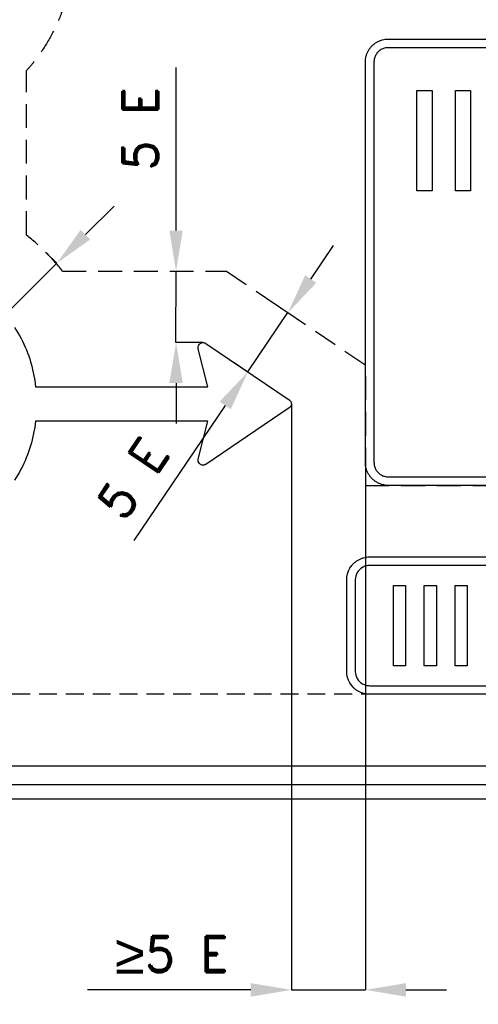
# Model space of a CAD drawing. Header units: millimetres. Extents: x -16170 to 5379, y 39 to 6923.
# Tile 3 of 6: x 2840 to 3802, y 39 to 2103. Entities that reach past the tile are written whole.
import ezdxf

# ---------------------------------------------------------------- set-up
doc = ezdxf.new("R2010")
doc.units = ezdxf.units.MM
doc.header["$LTSCALE"] = 5
doc.linetypes.add('ČÁRKOVANÁX2', pattern=[1.5, 1, -0.5])
doc.layers.add('Kóty', color=2, linetype='Continuous')
doc.layers.add('Značka', color=7, linetype='Continuous')
doc.styles.get("Standard").update_dxf_attribs({"font": 'romand.shx', "height": 75})

msp = doc.modelspace()

# ---------------------------------------------------------------- linework, layer by layer
at = {"color": 5}
for points in [[(3613.1, 1126.7), (3613, 1126.7), (3612.8, 1126.7, -0.03218), (3606.6, 1127.2, -0.035443), (3600.5, 1128.4, -0.036267), (3594.6, 1130.4, -0.034421), (3589, 1133.2, -0.033721), (3583.9, 1136.7, -0.034085), (3579.2, 1140.8, -0.034209), (3575.1, 1145.5, -0.034229), (3571.6, 1150.6, -0.034044), (3568.9, 1156.2, -0.033412), (3566.8, 1162.1, -0.034127), (3565.6, 1168.2, -0.036745), (3565.1, 1174.4), (3565.1, 1174.6), (3565.1, 1174.7), (3565.1, 2014.7), (3565.1, 2014.9), (3565.1, 2015.1, -0.03218), (3565.6, 2021.3, -0.035443), (3566.8, 2027.4, -0.036267), (3568.8, 2033.3, -0.034421), (3571.6, 2038.9, -0.033721), (3575.1, 2044, -0.034085), (3579.2, 2048.7, -0.034209), (3583.9, 2052.8, -0.034229), (3589, 2056.2, -0.034044), (3594.6, 2059, -0.033412), (3600.5, 2061, -0.034127), (3606.6, 2062.3, -0.036745), (3612.8, 2062.7), (3613, 2062.7), (3613.1, 2062.7), (4492.1, 2062.7)], [(4492.1, 2044.7), (3613.1, 2044.7), (3613, 2044.7), (3612.9, 2044.7, 0.03218), (3609, 2044.5, 0.035443), (3605.2, 2043.7, 0.036267), (3601.5, 2042.4, 0.034421), (3598.1, 2040.7, 0.033721), (3594.8, 2038.5, 0.034085), (3591.9, 2036, 0.034209), (3589.4, 2033, 0.034229), (3587.2, 2029.8, 0.034044), (3585.5, 2026.3, 0.033412), (3584.2, 2022.7, 0.034127), (3583.4, 2018.8, 0.036745), (3583.1, 2015), (3583.1, 2014.9), (3583.1, 2014.7), (3583.1, 1174.7), (3583.1, 1174.6), (3583.1, 1174.5, 0.03218), (3583.4, 1170.6, 0.035443), (3584.2, 1166.8, 0.036267), (3585.4, 1163.1, 0.034421), (3587.2, 1159.7, 0.033721), (3589.4, 1156.4, 0.034085), (3591.9, 1153.5, 0.034209), (3594.8, 1151, 0.034229), (3598.1, 1148.8, 0.034044), (3601.5, 1147.1, 0.033412), (3605.2, 1145.8, 0.034127), (3609, 1145, 0.036745), (3612.9, 1144.7), (3613, 1144.7), (3613.1, 1144.7)]]:
    msp.add_lwpolyline(points, format="xyb", dxfattribs=at)
for points in [[(3673, 1744.7), (3673, 1954.7), (3704.8, 1954.7), (3704.8, 1744.7), (3673, 1744.7)], [(3753.8, 1744.7), (3753.8, 1954.7), (3785.7, 1954.7), (3785.7, 1744.7), (3753.8, 1744.7)], [(3613.1, 1144.7), (4492.1, 1144.7)], [(4492.1, 1126.7), (3613.1, 1126.7)]]:
    msp.add_lwpolyline(points, dxfattribs=at)
at = {"layer": 'Kóty'}
for p, q in [((3168.2, 1661.3), (3168.2, 2003.5)), ((2978.2, 1652.6), (3038.4, 1712.7)), ((2894.5, 1616.2), (2918.2, 1592.5)), ((3450.5, 1559.5), (3498.1, 1629.9)), ((3372.1, 1509.8), (3403, 1489)), ((3224.6, 1426.3), (3168, 1426.3)), ((3288.1, 1385.6), (3318.9, 1364.7)), ((3168.2, 1341.3), (3168.2, 1256.3)), ((3271.2, 1294.4), (3079.4, 1011)), ((3409.9, 1297.7), (3409.9, 68.6)), ((3565.1, 1176.7), (3565.1, 68.6)), ((3565.1, 1126.7), (3565.1, 68.6)), ((3324.9, 68.7), (2982.7, 68.7)), ((3650.1, 68.7), (3735.1, 68.7))]:
    msp.add_line(p, q, dxfattribs=at)
for points in [[(2811.8, 1486.6), (2918, 1592.6)], [(3168, 1426.3), (3168.2, 1576.3)], [(3318.8, 1364.8), (3402.8, 1489.1)], [(3409.9, 68.7), (3565.1, 68.7)]]:
    msp.add_lwpolyline(points, dxfattribs=at)
for points in [[(2968.2, 1662.7), (2988.2, 1642.6), (2918, 1592.6)], [(3154, 1661.3), (3182.3, 1661.3), (3168.2, 1576.3)], [(3438.7, 1567.4), (3462.2, 1551.5), (3402.8, 1489.1)], [(3154, 1341.3), (3182.3, 1341.3), (3168.2, 1426.3)], [(3259.4, 1302.4), (3282.9, 1286.5), (3318.8, 1364.8)], [(3324.9, 82.9), (3324.9, 54.6), (3409.9, 68.7)], [(3650.1, 82.9), (3650.1, 54.6), (3565.1, 68.7)]]:
    msp.add_solid(points, dxfattribs=at)
at = {"layer": 'Značka', "color": 5}
for points in [[(326, 468.7), (326, 3693.7), (4826, 3693.7), (4826, 468.7), (326, 468.7)], [(3624, 748.7), (3624, 916.7), (3649.4, 916.7), (3649.4, 748.7), (3624, 748.7)], [(3688.6, 748.7), (3688.6, 916.7), (3714.1, 916.7), (3714.1, 748.7), (3688.6, 748.7)], [(3753.3, 748.7), (3753.3, 916.7), (3778.7, 916.7), (3778.7, 748.7), (3753.3, 748.7)], [(3574, 706.7), (3958, 706.7)], [(3958, 688.7), (3574, 688.7)]]:
    msp.add_lwpolyline(points, dxfattribs=at)
for points in [[(476, 538.7), (4676, 538.7), (4676.3, 538.7), (4676.6, 538.7, 0.032184), (4687, 539.5, 0.035448), (4697.1, 541.6, 0.036282), (4706.9, 544.9, 0.034422), (4716.2, 549.6, 0.033745), (4724.8, 555.3, 0.034102), (4732.6, 562.2, 0.034187), (4739.4, 569.9, 0.034203), (4745.2, 578.6), (4749.8, 587.8), (4753.2, 597.6), (4755.3, 607.8), (4756, 618.1), (4756, 618.4), (4756, 618.7), (4756, 3543.7)], [(4796, 3543.7), (4796, 618.7), (4796, 618.3), (4796, 617.8, -0.032211), (4794.9, 602.3, -0.035396), (4791.8, 587.1, -0.036252), (4786.8, 572.4, -0.034424), (4779.8, 558.5, -0.033718), (4771.2, 545.5, -0.034079), (4760.9, 533.9, -0.034202), (4749.2, 523.6, -0.034241), (4736.3, 515, -0.034038), (4722.4, 508, -0.033416), (4707.7, 503, -0.034135), (4692.4, 499.8, -0.036746), (4677, 498.7, -0.00088), (4676.5, 498.7), (4676, 498.7), (476, 498.7)], [(2829.6, 1458, -0.047754), (2854.5, 1410.8, -0.05185), (2869.5, 1360), (2871.8, 1346.9), (2873.8, 1333.7), (3235, 1333.7), (3214.8, 1413.5), (3214.7, 1414), (3214.6, 1414.5), (3214.4, 1416.4), (3214.7, 1418.4), (3215.6, 1420.7), (3217, 1422.8, -0.064098), (3218.8, 1424.5, -0.063873), (3221, 1425.6, -0.063558), (3223.4, 1426.2, -0.062369), (3225.9, 1426.2, -0.051657), (3227.8, 1425.9, -0.056322), (3229.6, 1425.1), (3230.1, 1424.8), (3230.5, 1424.5), (3405.3, 1306.3), (3405.8, 1306), (3406.2, 1305.7), (3407.6, 1304.2), (3408.7, 1302.6), (3409.6, 1300.2), (3409.9, 1297.7), (3409.6, 1295.3), (3408.7, 1292.9), (3407.6, 1291.2), (3406.2, 1289.8), (3405.8, 1289.5), (3405.3, 1289.2), (3230.5, 1170.9), (3230.1, 1170.7), (3229.6, 1170.4, -0.051495), (3227.8, 1169.6, -0.051575), (3225.9, 1169.2, -0.064187), (3223.4, 1169.2, -0.064136), (3221, 1169.9, -0.064028), (3218.8, 1171, -0.063944), (3217, 1172.7), (3215.6, 1174.7), (3214.7, 1177.1), (3214.4, 1179), (3214.6, 1181), (3214.7, 1181.5), (3214.8, 1182), (3235, 1261.7), (2873.8, 1261.7), (2871.8, 1248.6), (2869.5, 1235.5, -0.04728), (2854.2, 1184.7, -0.047538), (2829.6, 1137.4, -0.05896)], [(3574, 688.7), (3573.8, 688.7), (3573.6, 688.7, -0.03218), (3567.4, 689.2, -0.035446), (3561.3, 690.4, -0.036266), (3555.5, 692.4, -0.034438), (3549.9, 695.2, -0.033736), (3544.7, 698.7, -0.034092), (3540.1, 702.8), (3536, 707.5), (3532.5, 712.6), (3529.7, 718.2), (3527.7, 724.1), (3526.4, 730.2), (3526, 736.4), (3526, 736.6), (3526, 736.7), (3526, 928.7), (3526, 928.9), (3526, 929.1), (3526.5, 935.3), (3527.7, 941.4), (3529.7, 947.3), (3532.5, 952.9), (3536, 958, -0.034053), (3540.1, 962.7, -0.0342), (3544.7, 966.8, -0.034248), (3549.9, 970.2, -0.034047), (3555.5, 973, -0.033418), (3561.3, 975, -0.034126), (3567.4, 976.3, -0.036746), (3573.6, 976.7), (3573.8, 976.7), (3574, 976.7), (3958, 976.7)], [(3958, 958.7), (3574, 958.7), (3573.9, 958.7), (3573.8, 958.7, 0.032173), (3569.9, 958.5, 0.035425), (3566.1, 957.7, 0.036283), (3562.4, 956.4, 0.03446), (3558.9, 954.7), (3555.7, 952.5), (3552.8, 950), (3550.2, 947), (3548.1, 943.8), (3546.3, 940.3), (3545.1, 936.7), (3544.3, 932.8), (3544, 929), (3544, 928.9), (3544, 928.7), (3544, 736.7), (3544, 736.6), (3544, 736.5), (3544.3, 732.6), (3545.1, 728.8), (3546.3, 725.1), (3548.1, 721.7), (3550.2, 718.4), (3552.8, 715.5), (3555.7, 713), (3558.9, 710.8), (3562.4, 709.1, 0.033412), (3566.1, 707.8, 0.034135), (3569.9, 707, 0.036745), (3573.8, 706.7), (3573.9, 706.7), (3574, 706.7)]]:
    msp.add_lwpolyline(points, format="xyb", dxfattribs=at)
at = {"layer": 'Značka', "color": 6, "linetype": 'ČÁRKOVANÁX2', "ltscale": 7.5}
msp.add_lwpolyline([(546, 688.7), (546, 3473.7), (4606, 3473.7), (4606, 688.7), (546, 688.7)], dxfattribs=at)
at = {"layer": 'Značka', "color": 6, "linetype": 'ČÁRKOVANÁX2', "ltscale": 10, "flags": 128}
msp.add_lwpolyline([(2854.6, 2498.8, -0.023765), (2876.6, 2472.1, -0.033806), (2903.2, 2430.9, -0.033736), (2924.4, 2386.7, -0.033386), (2939.4, 2340.2, -0.032102), (2948.2, 2294.4, -0.033589), (2951, 2247), (2951, 2245.2), (2951, 2242.9, -0.032068), (2947.3, 2194.5, -0.034563), (2937.1, 2146.3, -0.035472), (2920.6, 2099.4, -0.033972), (2898.1, 2055.7, -0.033263), (2870.6, 2015.5, -0.017056), (2854.6, 1996.6, -0.017056)], format="xyb", dxfattribs=at)
at = {"layer": 'Značka', "color": 6, "linetype": 'ČÁRKOVANÁX2', "ltscale": 10}
for points in [[(2854.6, 1651.6), (2854.6, 1996.6)], [(2929.9, 1576.3), (3273.8, 1576.3)], [(3565.1, 1126.7), (4606, 1126.7)]]:
    msp.add_lwpolyline(points, dxfattribs=at)
msp.add_lwpolyline([(2929.9, 1576.3, 0.05952), (2854.6, 1651.6)], format="xyb", dxfattribs=at)
at = {"layer": 'Značka', "color": 6, "linetype": 'ČÁRKOVANÁX2', "ltscale": 10, "flags": 128}
msp.add_lwpolyline([(3273.8, 1576.3), (3565.1, 1379.3), (3565.1, 1126.7)], dxfattribs=at)

# ---------------------------------------------------------------- texts
at = {"layer": 'Kóty', "char_height": 75, "attachment_point": 5}
for insert, rotation in [((3093.2, 1874.9), 90), ((3077.6, 1141.7), 55.9217)]:
    msp.add_mtext('\\A1;5 E', dxfattribs=dict(at, insert=insert, rotation=rotation))
at = {"layer": 'Kóty', "insert": (3159.5, 143.7), "char_height": 75, "attachment_point": 5}
msp.add_mtext('{\\fArial|b0|i0|c238|p34;\\H1.08333x;≥\\A1;\\Fromand|c238;\\H0.92308x;5 E}', dxfattribs=at)

doc.saveas('drawing.dxf')
